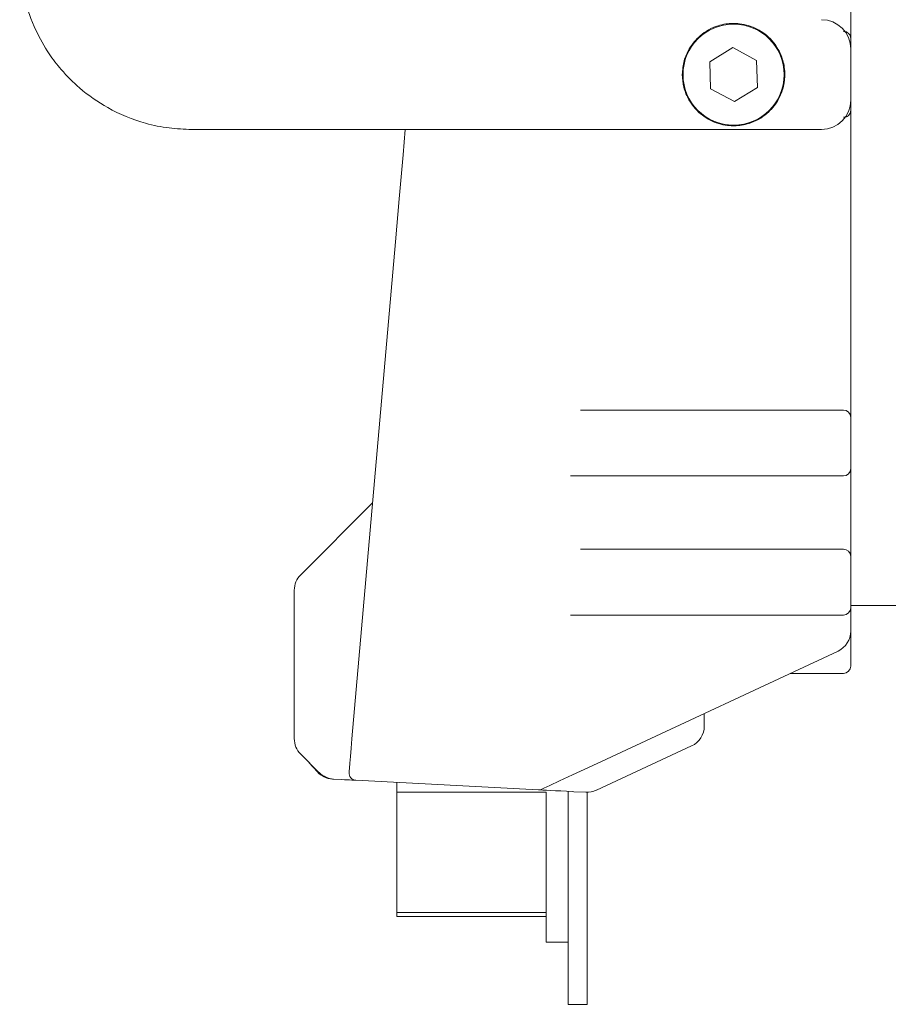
# Model space of a CAD drawing. Header units: millimetres. Extents: x 63 to 559, y 25 to 389.
# Tile 9 of 88: x 72 to 87, y 158 to 174. Entities that reach past the tile are written whole.
import ezdxf

# ---------------------------------------------------------------- set-up
doc = ezdxf.new("R2010")
doc.units = ezdxf.units.MM

msp = doc.modelspace()

# ---------------------------------------------------------------- linework, layer by layer
at = {"color": 7, "linetype": 'Continuous', "lineweight": 15}
for p, q in [((86.013, 174.627), (86.013, 174.066)), ((86.013, 173.89), (86.013, 174.066)), ((84, 173.914), (83.606, 173.672)), ((84.406, 173.695), (84, 173.914)), ((86.013, 173.89), (86.013, 173.015)), ((84.419, 173.233), (84.406, 173.695)), ((83.606, 173.672), (83.62, 173.21)), ((83.62, 173.21), (84.026, 172.991)), ((84.026, 172.991), (84.419, 173.233)), ((86.013, 172.844), (86.013, 173.015)), ((86.013, 172.844), (86.013, 170.588)), ((74.763, 172.515), (78.931, 172.515)), ((78.931, 172.515), (80.149, 172.515)), ((80.149, 172.515), (85.513, 172.515)), ((77.497, 162.108), (78.24, 170.599)), ((86.013, 170.588), (86.013, 167.599)), ((81.401, 167.724), (81.565, 167.724)), ((81.565, 167.724), (85.888, 167.724)), ((86.013, 167.599), (86.013, 166.724)), ((86.013, 166.724), (86.013, 165.224)), ((81.565, 166.599), (81.228, 166.599)), ((85.888, 166.599), (81.565, 166.599)), ((76.623, 164.912), (77.85, 166.14)), ((81.401, 165.349), (81.565, 165.349)), ((81.565, 165.349), (85.888, 165.349)), ((86.013, 165.224), (86.013, 164.349)), ((76.513, 162.114), (76.513, 164.647)), ((86.013, 164.386), (89.351, 164.386)), ((86.013, 164.349), (86.013, 163.949)), ((81.565, 164.224), (81.228, 164.224)), ((85.888, 164.224), (81.565, 164.224)), ((86.013, 163.949), (86.013, 163.56)), ((85.796, 163.609), (81.843, 161.766)), ((86.013, 163.56), (86.013, 163.352)), ((84.977, 163.227), (85.888, 163.227)), ((83.513, 162.545), (83.513, 162.33)), ((83.296, 161.99), (81.67, 161.232)), ((76.939, 161.532), (76.623, 161.848)), ((76.908, 161.548), (76.769, 161.702)), ((77.184, 161.423), (77.167, 161.424)), ((77.319, 161.416), (77.184, 161.423)), ((80.68, 161.24), (77.566, 161.403)), ((78.263, 161.202), (78.263, 161.367)), ((80.813, 161.202), (78.263, 161.202)), ((78.263, 161.202), (78.263, 159.144)), ((80.813, 161.202), (80.813, 158.64)), ((81.188, 158.577), (81.188, 161.213)), ((81.288, 161.208), (81.259, 161.21)), ((81.492, 161.197), (81.288, 161.208)), ((81.513, 158.577), (81.513, 161.197)), ((80.813, 159.144), (78.263, 159.144)), ((78.263, 159.076), (78.263, 159.144)), ((78.263, 159.076), (80.813, 159.076)), ((80.813, 158.64), (81.188, 158.64)), ((81.188, 157.577), (81.188, 158.577)), ((81.513, 157.577), (81.513, 158.577)), ((81.513, 157.577), (81.188, 157.577))]:
    msp.add_line(p, q, dxfattribs=at)
at = {"color": 7, "linetype": 'Continuous', "lineweight": 15, "flags": 128}
for points in [[(78.24, 170.599), (78.304, 171.33), (78.37, 172.081), (78.408, 172.515)], [(77.448, 161.539), (77.449, 161.557), (77.454, 161.61), (77.461, 161.695), (77.471, 161.81), (77.483, 161.95), (77.497, 162.108)], [(81.843, 161.766), (81.536, 161.623), (81.265, 161.497), (81.042, 161.393), (80.876, 161.315), (80.774, 161.268), (80.739, 161.251)], [(77.566, 161.403), (77.561, 161.403), (77.547, 161.404), (77.524, 161.405), (77.494, 161.407), (77.456, 161.409), (77.414, 161.411), (77.368, 161.413), (77.319, 161.416)], [(81.259, 161.21), (81.161, 161.215), (81.065, 161.22), (80.974, 161.224), (80.89, 161.229), (80.818, 161.233), (80.759, 161.236), (80.716, 161.238), (80.689, 161.239), (80.68, 161.24)]]:
    msp.add_lwpolyline(points, dxfattribs=at)
at = {"color": 7, "linetype": 'Continuous', "lineweight": 15}
msp.add_circle((84.013, 173.452), 0.863, dxfattribs=at)
for centre, radius, start, end in [((85.513, 173.89), 0.5, 0, 90), ((85.513, 173.015), 0.5, 270, 0), ((85.888, 167.599), 0.125, 0, 90), ((85.888, 166.724), 0.125, 270, 0), ((85.888, 165.224), 0.125, 0, 90), ((76.888, 164.647), 0.375, 135, 180), ((85.888, 164.349), 0.125, 270, 0), ((85.638, 163.949), 0.375, 295, 0), ((85.888, 163.352), 0.125, 270, 0), ((83.138, 162.33), 0.375, 295, 0), ((76.888, 162.114), 0.375, 180, 225), ((77.187, 161.798), 0.375, 222, 267), ((77.204, 161.798), 0.375, 225, 267), ((77.572, 161.528), 0.125, 175, 267), ((80.687, 161.365), 0.125, 267, 295), ((81.511, 161.572), 0.375, 267, 295)]:
    msp.add_arc(centre, radius, start, end, dxfattribs=at)
for points, knots in [([(71.825, 175.452), (71.83, 175.335), (71.839, 175.103), (71.914, 174.68), (72.072, 174.24), (72.298, 173.837), (72.551, 173.507), (72.876, 173.181), (73.353, 172.85), (73.88, 172.629), (74.368, 172.534), (74.634, 172.521), (74.763, 172.515)], [0, 0, 0, 0, 0.074475, 0.14755, 0.272782, 0.371326, 0.444513, 0.540776, 0.6688, 0.82302, 0.91409, 1, 1, 1, 1]), ([(83.138, 173.452), (83.144, 173.533), (83.157, 173.692), (83.264, 173.929), (83.453, 174.149), (83.669, 174.271), (83.868, 174.319), (83.996, 174.33), (84.135, 174.323), (84.332, 174.279), (84.562, 174.159), (84.763, 173.936), (84.872, 173.67), (84.898, 173.428), (84.86, 173.199), (84.76, 172.974), (84.573, 172.756), (84.357, 172.635), (84.158, 172.587), (84.03, 172.575), (83.891, 172.582), (83.695, 172.626), (83.465, 172.746), (83.265, 172.968), (83.155, 173.224), (83.143, 173.38), (83.138, 173.452)], [0, 0, 0, 0, 0.039397, 0.0786148, 0.1337668, 0.203156, 0.2277366, 0.2473446, 0.2670638, 0.2956982, 0.3572791, 0.423834, 0.4644995, 0.505397, 0.5416418, 0.5784129, 0.633541, 0.7029494, 0.727558, 0.7472134, 0.766983, 0.7955485, 0.8569957, 0.9234781, 0.9642026, 1, 1, 1, 1]), ([(86.013, 174.066), (86.011, 174.083), (86.009, 174.113), (85.988, 174.149), (85.958, 174.173), (85.924, 174.187), (85.9, 174.188), (85.888, 174.189)], [0, 0, 0, 0, 0.270505, 0.511879, 0.697957, 0.85196, 1, 1, 1, 1]), ([(85.888, 172.724), (85.9, 172.725), (85.923, 172.726), (85.955, 172.739), (85.984, 172.76), (86.008, 172.795), (86.011, 172.826), (86.013, 172.844)], [0, 0, 0, 0, 0.151594, 0.303022, 0.46306, 0.699415, 1, 1, 1, 1])]:
    msp.add_open_spline(points, degree=3, knots=knots, dxfattribs=at)

doc.saveas('drawing.dxf')
